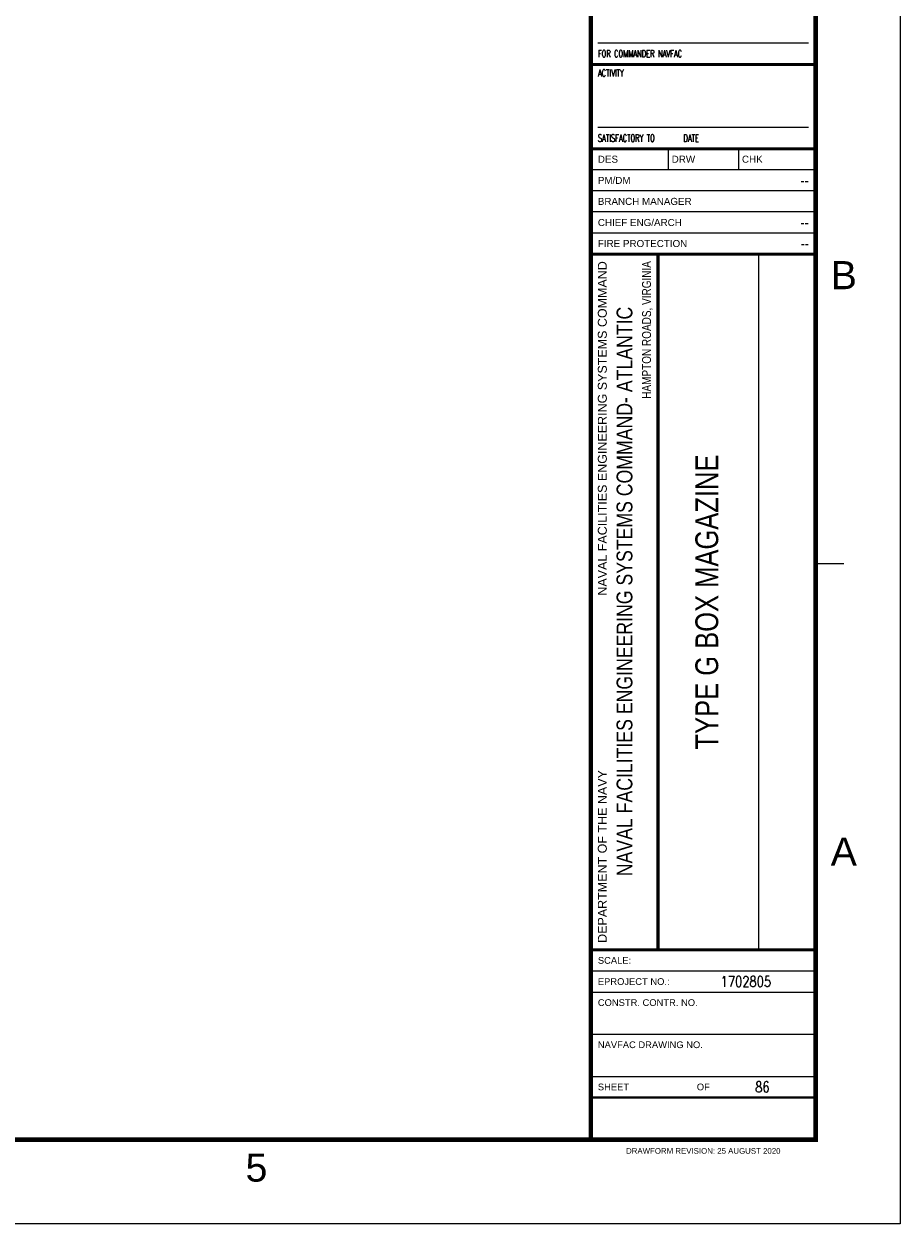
# Model space of a CAD drawing. Header units: inches. Extents: x 0 to 36.8, y 0 to 22.
# Tile 3 of 4: x 26.2 to 34, y 0 to 10.7. Entities that reach past the tile are written whole.
import ezdxf
from ezdxf.enums import TextEntityAlignment as Align

# ---------------------------------------------------------------- set-up
doc = ezdxf.new("R2010")
doc.units = ezdxf.units.IN
doc.header["$MEASUREMENT"] = 0
for name, color, linetype in [('G-ANNO-TTLB', 7, 'Continuous'), ('G-ANNO-TTLB-LABL', 2, 'Continuous'), ('G-ANNO-TTLB-TEXT', 3, 'Continuous')]:
    doc.layers.add(name, color=color, linetype=linetype)
doc.layers.add('G-ANNO-TTLB-NPLT', color=2, linetype='Continuous', plot=False)
doc.styles.add('NAVFAC Text', font='arial.ttf', dxfattribs={"width": 0.8})
doc.styles.add('NAVFAC Title', font='swiss.ttf', dxfattribs={"width": 0.8})
doc.styles.add('ROMANS', font='ROMANS.shx', dxfattribs={"width": 0.8})
doc.styles.add('Text', font='arial.ttf', dxfattribs={"width": 0.8})

# ---------------------------------------------------------------- blocks, each defined once
blk = doc.blocks.new('NFM_SHEET_BORDER')
at = {"layer": 'G-ANNO-TTLB', "color": 1}
for p, q in [((33.187, 10.5), (31.312, 10.5)), ((33.187, 9.75), (31.312, 9.75))]:
    blk.add_line(p, q, dxfattribs=at)
at = {"layer": 'G-ANNO-TTLB', "color": 173}
blk.add_line((33.25, 5.875), (33.5, 5.875), dxfattribs=at)
at = {"layer": 'G-ANNO-TTLB', "color": 6, "const_width": 0.04}
blk.add_lwpolyline([(1.25, 21.25), (33.25, 21.25), (33.25, 0.75), (1.25, 0.75)], close=True, dxfattribs=at)
blk.add_lwpolyline([(31.25, 21.25), (31.25, 0.75)], dxfattribs=at)
at = {"layer": 'G-ANNO-TTLB', "color": 3}
for points, const_width in [([(33.25, 10.312), (31.25, 10.312)], 0.028), ([(33.25, 9.562), (31.25, 9.562)], 0.028), ([(31.25, 8.625), (33.25, 8.625)], 0.028), ([(31.848, 8.625), (31.848, 2.438)], 0.03), ([(31.25, 2.438), (33.25, 2.438)], 0.028), ([(31.25, 1.125), (33.25, 1.125)], 0.02)]:
    blk.add_lwpolyline(points, dxfattribs=dict(at, const_width=const_width))
at = {"layer": 'G-ANNO-TTLB-LABL', "color": 3}
for p, q in [((31.938, 9.562), (31.938, 9.375)), ((32.563, 9.562), (32.563, 9.375)), ((33.25, 9.375), (31.25, 9.375)), ((33.25, 9.188), (31.25, 9.188))]:
    blk.add_line(p, q, dxfattribs=at)
at = {"layer": 'G-ANNO-TTLB-LABL', "color": 1}
for p, q in [((33.25, 9), (31.25, 9)), ((33.25, 8.812), (31.25, 8.812))]:
    blk.add_line(p, q, dxfattribs=at)
at = {"layer": 'G-ANNO-TTLB-LABL'}
for p, q in [((31.25, 2.25), (33.25, 2.25)), ((31.25, 2.062), (33.25, 2.062)), ((31.25, 1.688), (33.25, 1.688)), ((31.25, 1.312), (33.25, 1.312))]:
    blk.add_line(p, q, dxfattribs=at)
at = {"layer": 'G-ANNO-TTLB-LABL', "color": 3}
blk.add_lwpolyline([(32.74, 8.625), (32.74, 2.438)], dxfattribs=at)
at = {"layer": 'G-ANNO-TTLB-NPLT'}
blk.add_lwpolyline([(0, 0), (0, 22), (34, 22), (34, 0)], close=True, dxfattribs=at)
at = {"layer": 'G-ANNO-TTLB', "color": 1, "style": 'ROMANS', "width": 0.7}
for s, p in [('FOR COMMANDER NAVFAC', (31.312, 10.375)), ('SATISFACTORY TO', (31.312, 9.625)), ('DATE', (32.073, 9.625))]:
    blk.add_text(s, height=0.0625, rotation=0.0001, dxfattribs=at).set_placement(p)
blk.add_text('ACTIVITY', height=0.0625, rotation=0.0001, dxfattribs=at).set_placement((31.312, 10.266), align=Align.TOP_LEFT)
at = {"layer": 'G-ANNO-TTLB', "color": 132, "style": 'Text'}
for s, p in [('B', (33.5, 8.438)), ('A', (33.5, 3.312)), ('5', (28.275, 0.5))]:
    blk.add_text(s, height=0.25, dxfattribs=at).set_placement(p, align=Align.MIDDLE)
at = {"layer": 'G-ANNO-TTLB-LABL', "color": 1, "style": 'Text'}
for s, p in [('DES', (31.312, 9.469)), ('DRW', (31.969, 9.469)), ('CHK', (32.594, 9.469)), ('PM/DM', (31.312, 9.281)), ('BRANCH MANAGER', (31.312, 9.094)), ('CHIEF ENG/ARCH', (31.312, 8.906)), ('FIRE PROTECTION', (31.312, 8.719))]:
    blk.add_text(s, height=0.0625, rotation=0.0001, dxfattribs=at).set_placement(p, align=Align.MIDDLE_LEFT)
for s, p in [('SCALE:', (31.312, 2.344)), ('EPROJECT NO.:', (31.312, 2.156)), ('CONSTR. CONTR. NO.', (31.312, 1.969)), ('NAVFAC DRAWING NO.', (31.312, 1.594)), ('SHEET', (31.312, 1.219))]:
    blk.add_text(s, height=0.0596, dxfattribs=at).set_placement(p, align=Align.MIDDLE_LEFT)
blk.add_text('OF', height=0.0596, dxfattribs=at).set_placement((32.25, 1.219), align=Align.MIDDLE)
at = {"layer": 'G-ANNO-TTLB-LABL', "style": 'Text'}
blk.add_text('DRAWFORM REVISION: 25 AUGUST 2020', height=0.05, dxfattribs=at).set_placement((32.25, 0.625), align=Align.CENTER)
at = {"layer": 'G-ANNO-TTLB-TEXT', "color": 2, "style": 'Text'}
blk.add_text('NAVAL FACILITIES ENGINEERING SYSTEMS COMMAND', height=0.0795, rotation=90.0001, dxfattribs=at).set_placement((31.312, 8.562), align=Align.TOP_RIGHT)
blk.add_text('DEPARTMENT OF THE NAVY', height=0.0795, rotation=90.0001, dxfattribs=at).set_placement((31.312, 2.5), align=Align.TOP_LEFT)
blk = doc.blocks.new('NFM_PROJECT_INFO_2')
at = {"layer": 'G-ANNO-TTLB', "color": 3, "style": 'NAVFAC Text', "width": 0.8}
for tag, height, p in [('ACTIVITY', 0.125, (32.25, 9.977)), ('SAT2_DATE', 0.0938, (32.719, 9.656))]:
    blk.add_attdef(tag, text='', height=height, dxfattribs=at).set_placement(p, align=Align.MIDDLE_CENTER)
for tag, height, p in [('DESIGN_MAN_NAME', 0.1, (33.188, 9.281)), ('AGENCY_CHIEF', 0.1, (33.188, 8.906)), ('FIRE_PROTECTION', 0.0938, (33.188, 8.719))]:
    blk.add_attdef(tag, text='', height=height, dxfattribs=at).set_placement(p, align=Align.MIDDLE_RIGHT)
at = {"layer": 'G-ANNO-TTLB', "color": 3, "style": 'NAVFAC Text'}
for tag, height, width, p in [('AGENCY_SITE-CITY_STATE', 0.0795, 0.8, (31.785, 8.562)), ('PROJECT_LOCATION', 0.125, 0.9, (32.068, 8.562))]:
    blk.add_attdef(tag, text='', height=height, rotation=90, dxfattribs=dict(at, width=width)).set_placement(p, align=Align.RIGHT)
at = {"layer": 'G-ANNO-TTLB', "color": 4, "style": 'NAVFAC Title', "width": 0.8}
for tag, p in [('PROJECT_TITLE_1_OF_2', (32.281, 5.531)), ('PROJECT_TITLE_1_OF_1', (32.404, 5.531)), ('PROJECT_TITLE_2_OF_2', (32.557, 5.531))]:
    blk.add_attdef(tag, text='', height=0.203, rotation=90, dxfattribs=at).set_placement(p, align=Align.MIDDLE)
at = {"layer": 'G-ANNO-TTLB', "color": 152, "style": 'NAVFAC Title', "width": 0.8}
blk.add_attdef('AGENCY_NAME', text='', height=0.141, rotation=90, dxfattribs=at).set_placement((31.549, 5.625), align=Align.MIDDLE)
at = {"layer": 'G-ANNO-TTLB', "color": 3, "style": 'NAVFAC Text'}
for tag, p, height, width in [('PROJECT_STATION', (32.068, 2.5), 0.125, 0.9), ('AGENCY_SITE-LOCATION', (31.785, 2.5), 0.0795, 0.8)]:
    blk.add_attdef(tag, p, '', height=height, rotation=90, dxfattribs=dict(at, width=width))
at = {"layer": 'G-ANNO-TTLB', "color": 4, "style": 'NAVFAC Text', "width": 0.8}
for tag, p in [('EPROJECT_NO', (32.629, 2.157)), ('OF_X', (32.776, 1.219))]:
    blk.add_attdef(tag, text='', height=0.0938, dxfattribs=at).set_placement(p, align=Align.MIDDLE)
at = {"layer": 'G-ANNO-TTLB', "color": 4, "style": 'NAVFAC Text'}
blk.add_attdef('CONST_CONTRACT_NO', text='', height=0.1, dxfattribs=at).set_placement((32.25, 1.813), align=Align.MIDDLE)

msp = doc.modelspace()

# ---------------------------------------------------------------- block references
msp.add_blockref('NFM_SHEET_BORDER', (0, 0))
ref = msp.add_blockref('NFM_PROJECT_INFO_2', (0, 0))
ref.add_attrib('AGENCY_NAME', 'NAVAL FACILITIES ENGINEERING SYSTEMS COMMAND- ATLANTIC', dxfattribs={"layer": 'G-ANNO-TTLB', "color": 152, "height": 0.14062, "rotation": 90, "style": 'NAVFAC Title', "width": 0.8}).set_placement((31.549, 5.625), align=Align.MIDDLE)
ref.add_attrib('AGENCY_SITE-CITY_STATE', 'HAMPTON ROADS, VIRGINIA', dxfattribs={"layer": 'G-ANNO-TTLB', "color": 3, "height": 0.0795, "rotation": 90, "style": 'NAVFAC Text', "width": 0.8}).set_placement((31.785, 8.563), align=Align.RIGHT)
ref.add_attrib('PROJECT_TITLE_1_OF_2', 'TYPE G BOX MAGAZINE', dxfattribs={"layer": 'G-ANNO-TTLB', "color": 4, "height": 0.20312, "rotation": 90, "style": 'NAVFAC Title', "width": 0.8}).set_placement((32.281, 5.531), align=Align.MIDDLE)
ref.add_attrib('DESIGN_MAN_NAME', '--', dxfattribs={"layer": 'G-ANNO-TTLB', "color": 3, "height": 0.1, "style": 'NAVFAC Text', "width": 0.8}).set_placement((33.188, 9.281), align=Align.MIDDLE_RIGHT)
ref.add_attrib('AGENCY_CHIEF', '--', dxfattribs={"layer": 'G-ANNO-TTLB', "color": 3, "height": 0.1, "style": 'NAVFAC Text', "width": 0.8}).set_placement((33.188, 8.906), align=Align.MIDDLE_RIGHT)
ref.add_attrib('FIRE_PROTECTION', '--', dxfattribs={"layer": 'G-ANNO-TTLB', "color": 3, "height": 0.0938, "style": 'NAVFAC Text', "width": 0.8}).set_placement((33.188, 8.719), align=Align.MIDDLE_RIGHT)
ref.add_attrib('EPROJECT_NO', '1702805', dxfattribs={"layer": 'G-ANNO-TTLB', "color": 4, "height": 0.0938, "style": 'ROMANS', "width": 0.796875}).set_placement((32.629, 2.157), align=Align.MIDDLE)
ref.add_attrib('OF_X', '86', dxfattribs={"layer": 'G-ANNO-TTLB', "color": 4, "height": 0.0938, "style": 'ROMANS', "width": 0.796875}).set_placement((32.776, 1.219), align=Align.MIDDLE)

doc.saveas('drawing.dxf')
